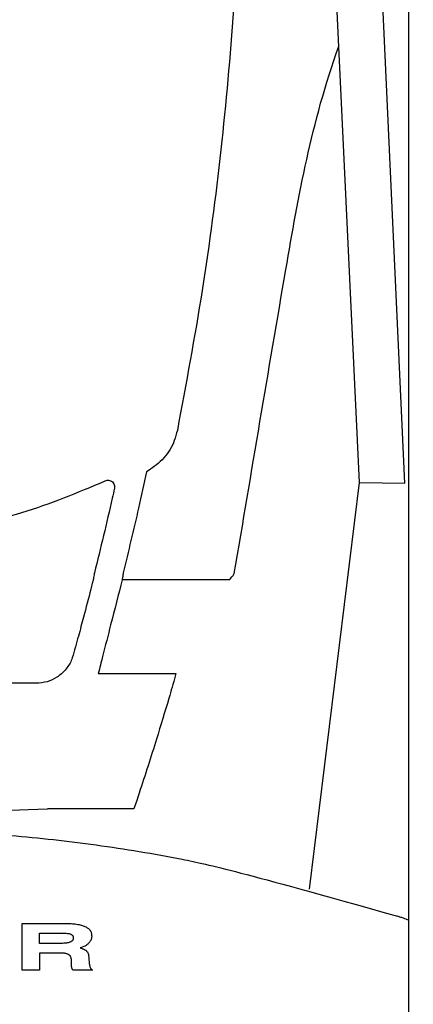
# Model space of a CAD drawing. Header units: millimetres. Extents: x -11513 to 3649, y 2330 to 12522.
# Tile 7 of 75: x -10219 to -10183, y 8247 to 8339. Entities that reach past the tile are written whole.
import ezdxf

# ---------------------------------------------------------------- set-up
doc = ezdxf.new("R2010")
doc.units = ezdxf.units.MM
doc.layers.add('Aparatura', color=7, linetype='Continuous')

# ---------------------------------------------------------------- blocks, each defined once
blk = doc.blocks.new('ARS400-6-V 400A PRO dół')
blk.add_wipeout([(0, 0), (100, 0), (100, -680), (0, -680)]).dxf.layer = 'Aparatura'
at = {"layer": 'Aparatura'}
for p, q in [((99.109, -226.516), (99.109, -348.99)), ((75.398, -335.84), (75.235, -335.934)), ((90.099, -374.024), (94.65, -336.905)), ((82.729, -345.784), (73.016, -345.786)), ((99.109, -348.99), (99.109, -366.95)), ((99.109, -366.95), (99.109, -376.736))]:
    blk.add_line(p, q, dxfattribs=at)
at = {"layer": 'Aparatura', "lineweight": 30}
for p, q in [((94.65, -336.905), (91.719, -274.946)), ((98.781, -336.987), (95.936, -274.833)), ((94.65, -336.905), (98.781, -336.987))]:
    blk.add_line(p, q, dxfattribs=at)
at = {"layer": 'Aparatura', "color": 5}
for p, q in [((63.91, -381.43), (63.91, -377.15)), ((63.91, -377.15), (67.784, -377.15)), ((63.91, -381.43), (63.91, -377.15)), ((63.91, -377.15), (67.784, -377.15)), ((67.784, -377.15), (67.935, -377.153)), ((67.784, -377.15), (67.935, -377.153)), ((67.935, -377.153), (68.081, -377.155)), ((67.935, -377.153), (68.081, -377.155)), ((68.081, -377.155), (68.224, -377.16)), ((68.081, -377.155), (68.224, -377.16)), ((68.224, -377.16), (68.359, -377.167)), ((68.224, -377.16), (68.359, -377.167)), ((68.359, -377.167), (68.493, -377.177)), ((68.359, -377.167), (68.493, -377.177)), ((68.493, -377.177), (68.619, -377.187)), ((68.493, -377.177), (68.619, -377.187)), ((68.619, -377.187), (68.742, -377.202)), ((68.619, -377.187), (68.742, -377.202)), ((68.742, -377.202), (68.858, -377.217)), ((68.742, -377.202), (68.858, -377.217)), ((68.858, -377.217), (68.971, -377.237)), ((68.858, -377.217), (68.971, -377.237)), ((68.971, -377.237), (69.08, -377.256)), ((68.971, -377.237), (69.08, -377.256)), ((69.08, -377.256), (69.181, -377.279)), ((69.08, -377.256), (69.181, -377.279)), ((69.181, -377.279), (69.28, -377.303)), ((69.181, -377.279), (69.28, -377.303)), ((69.28, -377.303), (69.374, -377.33)), ((69.28, -377.303), (69.374, -377.33)), ((69.374, -377.33), (69.463, -377.36)), ((69.374, -377.33), (69.463, -377.36)), ((69.463, -377.36), (69.547, -377.39)), ((69.463, -377.36), (69.547, -377.39)), ((69.547, -377.39), (69.625, -377.424)), ((69.547, -377.39), (69.625, -377.424)), ((65.489, -378.977), (65.489, -378.029)), ((65.489, -378.029), (67.372, -378.029)), ((65.489, -378.977), (65.489, -378.029)), ((65.489, -378.029), (67.372, -378.029)), ((67.372, -378.029), (67.528, -378.031)), ((67.372, -378.029), (67.528, -378.031)), ((67.528, -378.031), (67.671, -378.034)), ((67.528, -378.031), (67.671, -378.034)), ((67.671, -378.034), (67.802, -378.041)), ((67.671, -378.034), (67.802, -378.041)), ((67.802, -378.041), (67.923, -378.049)), ((67.802, -378.041), (67.923, -378.049)), ((67.923, -378.049), (68.034, -378.061)), ((67.923, -378.049), (68.034, -378.061)), ((68.034, -378.061), (68.085, -378.068)), ((68.034, -378.061), (68.085, -378.068)), ((68.085, -378.068), (68.135, -378.078)), ((68.085, -378.068), (68.135, -378.078)), ((68.135, -378.078), (68.182, -378.086)), ((68.135, -378.078), (68.182, -378.086)), ((68.182, -378.086), (68.266, -378.11)), ((68.182, -378.086), (68.266, -378.11)), ((68.266, -378.11), (68.303, -378.123)), ((68.266, -378.11), (68.303, -378.123)), ((68.303, -378.123), (68.34, -378.137)), ((68.303, -378.123), (68.34, -378.137)), ((68.34, -378.137), (68.372, -378.152)), ((68.34, -378.137), (68.372, -378.152)), ((68.372, -378.152), (68.401, -378.169)), ((68.372, -378.152), (68.401, -378.169)), ((68.401, -378.169), (68.429, -378.189)), ((68.401, -378.169), (68.429, -378.189)), ((68.429, -378.189), (68.453, -378.209)), ((68.429, -378.189), (68.453, -378.209)), ((68.453, -378.209), (68.475, -378.231)), ((68.453, -378.209), (68.475, -378.231)), ((68.475, -378.231), (68.495, -378.256)), ((68.475, -378.231), (68.495, -378.256)), ((68.495, -378.256), (68.512, -378.281)), ((68.495, -378.256), (68.512, -378.281)), ((68.512, -378.281), (68.527, -378.308)), ((68.512, -378.281), (68.527, -378.308)), ((69.625, -377.424), (69.7, -377.461)), ((69.625, -377.424), (69.7, -377.461)), ((69.7, -377.461), (69.769, -377.498)), ((69.7, -377.461), (69.769, -377.498)), ((69.769, -377.498), (69.833, -377.54)), ((69.769, -377.498), (69.833, -377.54)), ((69.833, -377.54), (69.892, -377.582)), ((69.833, -377.54), (69.892, -377.582)), ((69.892, -377.582), (69.946, -377.629)), ((69.892, -377.582), (69.946, -377.629)), ((69.946, -377.629), (69.998, -377.678)), ((69.946, -377.629), (69.998, -377.678)), ((69.998, -377.678), (70.043, -377.728)), ((69.998, -377.678), (70.043, -377.728)), ((70.043, -377.728), (70.085, -377.782)), ((70.043, -377.728), (70.085, -377.782)), ((70.085, -377.782), (70.119, -377.836)), ((70.085, -377.782), (70.119, -377.836)), ((70.119, -377.836), (70.151, -377.896)), ((70.119, -377.836), (70.151, -377.896)), ((70.151, -377.896), (70.176, -377.957)), ((70.151, -377.896), (70.176, -377.957)), ((70.176, -377.957), (70.198, -378.021)), ((70.176, -377.957), (70.198, -378.021)), ((70.198, -378.021), (70.215, -378.086)), ((70.198, -378.021), (70.215, -378.086)), ((70.215, -378.086), (70.225, -378.155)), ((70.215, -378.086), (70.225, -378.155)), ((70.225, -378.155), (70.233, -378.226)), ((70.225, -378.155), (70.233, -378.226)), ((70.233, -378.226), (70.235, -378.3)), ((70.233, -378.226), (70.235, -378.3)), ((67.431, -378.977), (65.489, -378.977)), ((67.431, -378.977), (65.489, -378.977)), ((67.575, -378.972), (67.431, -378.977)), ((67.575, -378.972), (67.431, -378.977)), ((67.71, -378.964), (67.575, -378.972)), ((67.71, -378.964), (67.575, -378.972)), ((67.836, -378.954), (67.71, -378.964)), ((67.836, -378.954), (67.71, -378.964)), ((67.95, -378.94), (67.836, -378.954)), ((67.95, -378.94), (67.836, -378.954)), ((68.004, -378.932), (67.95, -378.94)), ((68.004, -378.932), (67.95, -378.94)), ((68.056, -378.922), (68.004, -378.932)), ((68.056, -378.922), (68.004, -378.932)), ((68.105, -378.912), (68.056, -378.922)), ((68.105, -378.912), (68.056, -378.922)), ((68.194, -378.888), (68.105, -378.912)), ((68.194, -378.888), (68.105, -378.912)), ((68.236, -378.873), (68.194, -378.888)), ((68.236, -378.873), (68.194, -378.888)), ((68.276, -378.858), (68.236, -378.873)), ((68.276, -378.858), (68.236, -378.873)), ((68.313, -378.843), (68.276, -378.858)), ((68.313, -378.843), (68.276, -378.858)), ((68.345, -378.826), (68.313, -378.843)), ((68.345, -378.826), (68.313, -378.843)), ((68.377, -378.806), (68.345, -378.826)), ((68.377, -378.806), (68.345, -378.826)), ((68.406, -378.786), (68.377, -378.806)), ((68.406, -378.786), (68.377, -378.806)), ((68.433, -378.767), (68.406, -378.786)), ((68.433, -378.767), (68.406, -378.786)), ((68.456, -378.745), (68.433, -378.767)), ((68.456, -378.745), (68.433, -378.767)), ((68.478, -378.72), (68.456, -378.745)), ((68.478, -378.72), (68.456, -378.745)), ((68.498, -378.695), (68.478, -378.72)), ((68.498, -378.695), (68.478, -378.72)), ((68.515, -378.668), (68.498, -378.695)), ((68.515, -378.668), (68.498, -378.695)), ((68.54, -378.609), (68.515, -378.668)), ((68.54, -378.609), (68.515, -378.668)), ((68.527, -378.308), (68.54, -378.337)), ((68.527, -378.308), (68.54, -378.337)), ((68.54, -378.337), (68.547, -378.367)), ((68.54, -378.337), (68.547, -378.367)), ((68.549, -378.577), (68.54, -378.609)), ((68.549, -378.577), (68.54, -378.609)), ((68.547, -378.367), (68.554, -378.401)), ((68.547, -378.367), (68.554, -378.401)), ((68.554, -378.545), (68.549, -378.577)), ((68.554, -378.545), (68.549, -378.577)), ((68.554, -378.401), (68.559, -378.436)), ((68.554, -378.401), (68.559, -378.436)), ((68.559, -378.51), (68.554, -378.545)), ((68.559, -378.51), (68.554, -378.545)), ((68.559, -378.436), (68.559, -378.51)), ((68.559, -378.436), (68.559, -378.51)), ((69.675, -379.189), (69.628, -379.216)), ((69.675, -379.189), (69.628, -379.216)), ((69.722, -379.159), (69.675, -379.189)), ((69.722, -379.159), (69.675, -379.189)), ((69.766, -379.13), (69.722, -379.159)), ((69.766, -379.13), (69.722, -379.159)), ((69.808, -379.1), (69.766, -379.13)), ((69.808, -379.1), (69.766, -379.13)), ((69.887, -379.036), (69.808, -379.1)), ((69.887, -379.036), (69.808, -379.1)), ((69.922, -379.004), (69.887, -379.036)), ((69.922, -379.004), (69.887, -379.036)), ((69.959, -378.969), (69.922, -379.004)), ((69.959, -378.969), (69.922, -379.004)), ((69.991, -378.932), (69.959, -378.969)), ((69.991, -378.932), (69.959, -378.969)), ((70.05, -378.858), (69.991, -378.932)), ((70.05, -378.858), (69.991, -378.932)), ((70.077, -378.821), (70.05, -378.858)), ((70.077, -378.821), (70.05, -378.858)), ((70.102, -378.782), (70.077, -378.821)), ((70.102, -378.782), (70.077, -378.821)), ((70.124, -378.742), (70.102, -378.782)), ((70.124, -378.742), (70.102, -378.782)), ((70.146, -378.7), (70.124, -378.742)), ((70.146, -378.7), (70.124, -378.742)), ((70.181, -378.616), (70.146, -378.7)), ((70.181, -378.616), (70.146, -378.7)), ((70.196, -378.574), (70.181, -378.616)), ((70.196, -378.574), (70.181, -378.616)), ((70.208, -378.53), (70.196, -378.574)), ((70.208, -378.53), (70.196, -378.574)), ((70.218, -378.485), (70.208, -378.53)), ((70.218, -378.485), (70.208, -378.53)), ((70.225, -378.441), (70.218, -378.485)), ((70.225, -378.441), (70.218, -378.485)), ((70.233, -378.394), (70.225, -378.441)), ((70.233, -378.394), (70.225, -378.441)), ((70.235, -378.347), (70.233, -378.394)), ((70.235, -378.347), (70.233, -378.394)), ((70.235, -378.3), (70.235, -378.347)), ((70.235, -378.3), (70.235, -378.347)), ((67.397, -379.855), (65.489, -379.855)), ((65.489, -379.855), (65.489, -381.43)), ((67.397, -379.855), (65.489, -379.855)), ((65.489, -379.855), (65.489, -381.43)), ((67.478, -379.858), (67.397, -379.855)), ((67.478, -379.858), (67.397, -379.855)), ((67.555, -379.86), (67.478, -379.858)), ((67.555, -379.86), (67.478, -379.858)), ((67.629, -379.865), (67.555, -379.86)), ((67.629, -379.865), (67.555, -379.86)), ((67.696, -379.872), (67.629, -379.865)), ((67.696, -379.872), (67.629, -379.865)), ((67.76, -379.88), (67.696, -379.872)), ((67.76, -379.88), (67.696, -379.872)), ((67.821, -379.89), (67.76, -379.88)), ((67.821, -379.89), (67.76, -379.88)), ((67.878, -379.902), (67.821, -379.89)), ((67.878, -379.902), (67.821, -379.89)), ((67.932, -379.914), (67.878, -379.902)), ((67.932, -379.914), (67.878, -379.902)), ((67.982, -379.929), (67.932, -379.914)), ((67.982, -379.929), (67.932, -379.914)), ((68.029, -379.946), (67.982, -379.929)), ((68.029, -379.946), (67.982, -379.929)), ((68.071, -379.964), (68.029, -379.946)), ((68.071, -379.964), (68.029, -379.946)), ((68.11, -379.983), (68.071, -379.964)), ((68.11, -379.983), (68.071, -379.964)), ((68.147, -380.008), (68.11, -379.983)), ((68.147, -380.008), (68.11, -379.983)), ((68.182, -380.03), (68.147, -380.008)), ((68.182, -380.03), (68.147, -380.008)), ((68.211, -380.058), (68.182, -380.03)), ((68.211, -380.058), (68.182, -380.03)), ((68.241, -380.087), (68.211, -380.058)), ((68.241, -380.087), (68.211, -380.058)), ((68.266, -380.117), (68.241, -380.087)), ((68.266, -380.117), (68.241, -380.087)), ((69.307, -379.352), (69.189, -379.386)), ((69.307, -379.352), (69.189, -379.386)), ((69.189, -379.386), (69.25, -379.403)), ((69.189, -379.386), (69.25, -379.403)), ((69.25, -379.403), (69.307, -379.421)), ((69.25, -379.403), (69.307, -379.421)), ((69.366, -379.332), (69.307, -379.352)), ((69.366, -379.332), (69.307, -379.352)), ((69.307, -379.421), (69.361, -379.441)), ((69.307, -379.421), (69.361, -379.441)), ((69.361, -379.441), (69.413, -379.46)), ((69.361, -379.441), (69.413, -379.46)), ((69.529, -379.265), (69.366, -379.332)), ((69.529, -379.265), (69.366, -379.332)), ((69.413, -379.46), (69.463, -379.48)), ((69.413, -379.46), (69.463, -379.48)), ((69.463, -379.48), (69.507, -379.5)), ((69.463, -379.48), (69.507, -379.5)), ((69.507, -379.5), (69.549, -379.519)), ((69.507, -379.5), (69.549, -379.519)), ((69.628, -379.216), (69.529, -379.265)), ((69.628, -379.216), (69.529, -379.265)), ((69.549, -379.519), (69.588, -379.539)), ((69.549, -379.519), (69.588, -379.539)), ((69.588, -379.539), (69.625, -379.561)), ((69.588, -379.539), (69.625, -379.561)), ((69.625, -379.561), (69.66, -379.584)), ((69.625, -379.561), (69.66, -379.584)), ((69.66, -379.584), (69.692, -379.606)), ((69.66, -379.584), (69.692, -379.606)), ((69.692, -379.606), (69.751, -379.655)), ((69.692, -379.606), (69.751, -379.655)), ((69.751, -379.655), (69.776, -379.68)), ((69.751, -379.655), (69.776, -379.68)), ((69.776, -379.68), (69.798, -379.705)), ((69.776, -379.68), (69.798, -379.705)), ((69.798, -379.705), (69.82, -379.732)), ((69.798, -379.705), (69.82, -379.732)), ((69.82, -379.732), (69.84, -379.759)), ((69.82, -379.732), (69.84, -379.759)), ((69.84, -379.759), (69.857, -379.786)), ((69.84, -379.759), (69.857, -379.786)), ((69.857, -379.786), (69.887, -379.845)), ((69.857, -379.786), (69.887, -379.845)), ((69.887, -379.845), (69.912, -379.909)), ((69.887, -379.845), (69.912, -379.909)), ((69.912, -379.909), (69.932, -379.979)), ((69.912, -379.909), (69.932, -379.979)), ((69.932, -379.979), (69.946, -380.05)), ((69.932, -379.979), (69.946, -380.05)), ((69.946, -380.05), (69.959, -380.127)), ((69.946, -380.05), (69.959, -380.127)), ((68.29, -380.151), (68.266, -380.117)), ((68.29, -380.151), (68.266, -380.117)), ((68.31, -380.186), (68.29, -380.151)), ((68.31, -380.186), (68.29, -380.151)), ((68.33, -380.223), (68.31, -380.186)), ((68.33, -380.223), (68.31, -380.186)), ((68.359, -380.307), (68.33, -380.223)), ((68.359, -380.307), (68.33, -380.223)), ((68.372, -380.351), (68.359, -380.307)), ((68.372, -380.351), (68.359, -380.307)), ((68.392, -380.45), (68.372, -380.351)), ((68.392, -380.45), (68.372, -380.351)), ((68.396, -380.502), (68.392, -380.45)), ((68.396, -380.502), (68.392, -380.45)), ((68.404, -380.559), (68.396, -380.502)), ((68.404, -380.559), (68.396, -380.502)), ((68.406, -380.615), (68.404, -380.559)), ((68.406, -380.615), (68.404, -380.559)), ((68.409, -380.677), (68.406, -380.615)), ((68.409, -380.677), (68.406, -380.615)), ((68.411, -380.741), (68.409, -380.677)), ((68.411, -380.741), (68.409, -380.677)), ((68.411, -381.099), (68.411, -380.741)), ((68.411, -381.099), (68.411, -380.741)), ((69.959, -380.127), (69.966, -380.211)), ((69.959, -380.127), (69.966, -380.211)), ((69.966, -380.211), (69.973, -380.299)), ((69.966, -380.211), (69.973, -380.299)), ((69.973, -380.299), (69.986, -380.484)), ((69.973, -380.299), (69.986, -380.484)), ((69.986, -380.484), (69.998, -380.66)), ((69.986, -380.484), (69.998, -380.66)), ((69.998, -380.66), (70.006, -380.741)), ((69.998, -380.66), (70.006, -380.741)), ((70.006, -380.741), (70.015, -380.82)), ((70.006, -380.741), (70.015, -380.82)), ((70.015, -380.82), (70.028, -380.897)), ((70.015, -380.82), (70.028, -380.897)), ((70.028, -380.897), (70.043, -380.968)), ((70.028, -380.897), (70.043, -380.968)), ((70.043, -380.968), (70.06, -381.037)), ((70.043, -380.968), (70.06, -381.037)), ((65.489, -381.43), (63.91, -381.43)), ((65.489, -381.43), (63.91, -381.43)), ((68.414, -381.146), (68.411, -381.099)), ((68.414, -381.146), (68.411, -381.099)), ((68.421, -381.19), (68.414, -381.146)), ((68.421, -381.19), (68.414, -381.146)), ((68.431, -381.235), (68.421, -381.19)), ((68.431, -381.235), (68.421, -381.19)), ((68.443, -381.277), (68.431, -381.235)), ((68.443, -381.277), (68.431, -381.235)), ((68.463, -381.316), (68.443, -381.277)), ((68.463, -381.316), (68.443, -381.277)), ((68.485, -381.356), (68.463, -381.316)), ((68.485, -381.356), (68.463, -381.316)), ((68.512, -381.395), (68.485, -381.356)), ((68.512, -381.395), (68.485, -381.356)), ((68.542, -381.43), (68.512, -381.395)), ((68.542, -381.43), (68.512, -381.395)), ((70.314, -381.43), (68.542, -381.43)), ((70.314, -381.43), (68.542, -381.43)), ((70.06, -381.037), (70.082, -381.104)), ((70.06, -381.037), (70.082, -381.104)), ((70.082, -381.104), (70.107, -381.168)), ((70.082, -381.104), (70.107, -381.168)), ((70.107, -381.168), (70.136, -381.227)), ((70.107, -381.168), (70.136, -381.227)), ((70.136, -381.227), (70.171, -381.282)), ((70.136, -381.227), (70.171, -381.282)), ((70.171, -381.282), (70.191, -381.309)), ((70.171, -381.282), (70.191, -381.309)), ((70.191, -381.309), (70.213, -381.336)), ((70.191, -381.309), (70.213, -381.336)), ((70.213, -381.336), (70.235, -381.361)), ((70.213, -381.336), (70.235, -381.361)), ((70.235, -381.361), (70.26, -381.385)), ((70.235, -381.361), (70.26, -381.385)), ((70.26, -381.385), (70.314, -381.43)), ((70.26, -381.385), (70.314, -381.43))]:
    blk.add_line(p, q, dxfattribs=at)
at = {"layer": 'Aparatura'}
blk.add_arc((81.769, -344.383), 1.698, 304.41179, 330.00479, dxfattribs=at)
for points, knots in [([(83.35, -256.291), (83.535, -260.382), (83.907, -268.573), (83.825, -281.061), (83.249, -293.732), (82.092, -306.576), (80.421, -319.407), (78.837, -327.901), (78.045, -332.152)], [0, 0, 0, 0, 0.161125, 0.322525, 0.491093, 0.659978, 0.829827, 1, 1, 1, 1]), ([(83.24, -345.232), (84.797, -335.984), (87.479, -320.051), (90.246, -304.122), (92.767, -297.098)], [0, 0, 0, 0, 0.580459, 1, 1, 1, 1]), ([(78.045, -332.152), (77.963, -332.467), (77.729, -333.377), (76.906, -334.759), (75.901, -335.48), (75.398, -335.84)], [0, 0, 0, 0, 0.209577, 0.604721, 1, 1, 1, 1]), ([(75.235, -335.934), (74.995, -337.037), (74.325, -340.122), (73.582, -343.19), (73.104, -345.161)], [0, 0, 0, 0, 0.357639, 1, 1, 1, 1]), ([(28.751, -336.767), (30.492, -337.528), (33.998, -339.06), (40.337, -340.788), (46.368, -341.597), (51.913, -341.63), (57.347, -341.194), (64.024, -339.897), (68.964, -337.82), (71.466, -336.767)], [0, 0, 0, 0, 0.129088, 0.259929, 0.445353, 0.540835, 0.636317, 0.815744, 1, 1, 1, 1]), ([(28.751, -336.767), (30.492, -337.528), (33.998, -339.06), (40.337, -340.788), (46.368, -341.597), (51.913, -341.63), (57.347, -341.194), (64.024, -339.897), (68.964, -337.82), (71.466, -336.767)], [0, 0, 0, 0, 0.129088, 0.259929, 0.445353, 0.540835, 0.636317, 0.815744, 1, 1, 1, 1]), ([(71.466, -336.767), (71.53, -336.744), (71.657, -336.698), (71.864, -336.714), (72.052, -336.792), (72.205, -336.93), (72.303, -337.111), (72.334, -337.29), (72.317, -337.398), (72.311, -337.44)], [0, 0, 0, 0, 0.150385, 0.300761, 0.451557, 0.602957, 0.75472, 0.906432, 1, 1, 1, 1]), ([(71.466, -336.767), (71.53, -336.744), (71.657, -336.698), (71.864, -336.714), (72.052, -336.792), (72.205, -336.93), (72.303, -337.111), (72.334, -337.29), (72.317, -337.398), (72.311, -337.44)], [0, 0, 0, 0, 0.150385, 0.300761, 0.451557, 0.602957, 0.75472, 0.906432, 1, 1, 1, 1]), ([(72.311, -337.44), (72.244, -337.741), (71.923, -339.182), (71.328, -341.76), (70.77, -344.028), (70.491, -345.162)], [0, 0, 0, 0, 0.116755, 0.558377, 1, 1, 1, 1]), ([(72.311, -337.44), (72.244, -337.741), (71.923, -339.182), (71.328, -341.76), (70.77, -344.028), (70.491, -345.162)], [0, 0, 0, 0, 0.116755, 0.558377, 1, 1, 1, 1]), ([(70.375, -345.787), (70.352, -345.878), (70.325, -345.982), (70.298, -346.087), (70.295, -346.101)], [0, 0, 0, 0, 0.871395, 1, 1, 1, 1]), ([(70.375, -345.787), (70.352, -345.878), (70.325, -345.982), (70.298, -346.087), (70.295, -346.101)], [0, 0, 0, 0, 0.871395, 1, 1, 1, 1]), ([(70.46, -345.337), (70.444, -345.422), (70.414, -345.586), (70.387, -345.726), (70.375, -345.787), (70.375, -345.787)], [0, 0, 0, 0, 0.519695, 0.999885, 1, 1, 1, 1]), ([(70.46, -345.337), (70.444, -345.422), (70.414, -345.586), (70.387, -345.726), (70.375, -345.787), (70.375, -345.787)], [0, 0, 0, 0, 0.519695, 0.999885, 1, 1, 1, 1]), ([(70.491, -345.162), (70.491, -345.162), (70.481, -345.221), (70.47, -345.279), (70.46, -345.337)], [0, 0, 0, 0, 0.000334, 1, 1, 1, 1]), ([(70.491, -345.162), (70.491, -345.162), (70.481, -345.221), (70.47, -345.279), (70.46, -345.337)], [0, 0, 0, 0, 0.000334, 1, 1, 1, 1]), ([(73.016, -345.786), (72.671, -347.138), (72.097, -349.382), (71.352, -352.312), (70.967, -353.83), (70.834, -354.355)], [0, 0, 0, 0, 0.497835, 0.826462, 1, 1, 1, 1]), ([(73.104, -345.161), (73.09, -345.275), (73.06, -345.506), (73.031, -345.692), (73.016, -345.786)], [0, 0, 0, 0, 0.490759, 1, 1, 1, 1]), ([(70.295, -346.101), (70.248, -346.286), (69.992, -347.291), (69.574, -348.894), (69.014, -350.991), (68.658, -352.253), (68.471, -352.914)], [0, 0, 0, 0, 0.085956, 0.467382, 0.721157, 1, 1, 1, 1]), ([(70.295, -346.101), (70.248, -346.286), (69.992, -347.291), (69.574, -348.894), (69.014, -350.991), (68.658, -352.253), (68.471, -352.914)], [0, 0, 0, 0, 0.085956, 0.467382, 0.721157, 1, 1, 1, 1]), ([(68.471, -352.914), (68.44, -352.995), (68.291, -353.388), (67.885, -354.032), (67.116, -354.703), (66.19, -355.15), (65.511, -355.208), (65.171, -355.237)], [0, 0, 0, 0, 0.066817, 0.325764, 0.556659, 0.778064, 1, 1, 1, 1]), ([(68.471, -352.914), (68.44, -352.995), (68.291, -353.388), (67.885, -354.032), (67.116, -354.703), (66.19, -355.15), (65.511, -355.208), (65.171, -355.237)], [0, 0, 0, 0, 0.066817, 0.325764, 0.556659, 0.778064, 1, 1, 1, 1]), ([(70.834, -354.355), (71.166, -354.355), (72.829, -354.354), (75.192, -354.354), (77.221, -354.354), (77.922, -354.354)], [0, 0, 0, 0, 0.140613, 0.703079, 1, 1, 1, 1]), ([(77.922, -354.354), (77.901, -354.43), (77.691, -355.176), (77.122, -357.141), (76.051, -360.669), (75.035, -363.847), (74.322, -365.99), (74.16, -366.471), (74.085, -366.694)], [0, 0, 0, 0, 0.019446, 0.190779, 0.496469, 0.887318, 0.947729, 1, 1, 1, 1]), ([(65.171, -355.237), (61.942, -355.237), (55.487, -355.237), (45.438, -355.237), (38.629, -355.237), (35.046, -355.237)], [0, 0, 0, 0, 0.3216939, 0.6430498, 1, 1, 1, 1]), ([(65.171, -355.237), (61.942, -355.237), (55.487, -355.237), (45.438, -355.237), (38.629, -355.237), (35.046, -355.237)], [0, 0, 0, 0, 0.3216939, 0.6430498, 1, 1, 1, 1]), ([(43.214, -366.592), (43.548, -366.586), (45.214, -366.559), (49.49, -366.516), (56.06, -366.555), (61.267, -366.948), (66.215, -366.695)], [0, 0, 0, 0, 0.048329, 0.24165, 0.620078, 1, 1, 1, 1]), ([(74.085, -366.694), (72.776, -366.695), (70.154, -366.695), (67.53, -366.695), (66.215, -366.695)], [0, 0, 0, 0, 0.499337, 1, 1, 1, 1]), ([(50.109, -368.577), (57.611, -368.782), (62.86, -369.033), (70.703, -369.941), (78.508, -371.207), (83.645, -372.404), (98.109, -376.492)], [0, 0, 0, 0, 0.247951, 0.495931, 0.747954, 1, 1, 1, 1]), ([(99.109, -376.847), (98.931, -376.773), (98.851, -376.746), (98.658, -376.679), (98.376, -376.583), (98.183, -376.517), (98.109, -376.492)], [0, 0, 0, 0, 0.080039, 0.417252, 0.773768, 1, 1, 1, 1]), ([(99.109, -376.736), (99.109, -376.907), (99.109, -378.452), (99.109, -381.696), (99.109, -384.79), (99.109, -386.491)], [0, 0, 0, 0, 0.052988, 0.47932, 1, 1, 1, 1])]:
    blk.add_open_spline(points, degree=3, knots=knots, dxfattribs=at)

msp = doc.modelspace()

# ---------------------------------------------------------------- block references
at = {"xscale": 1.02, "yscale": 1.02, "zscale": 1.02}
msp.add_blockref('ARS400-6-V 400A PRO dół', (-10284.156, 8639.307), dxfattribs=at)

doc.saveas('drawing.dxf')
